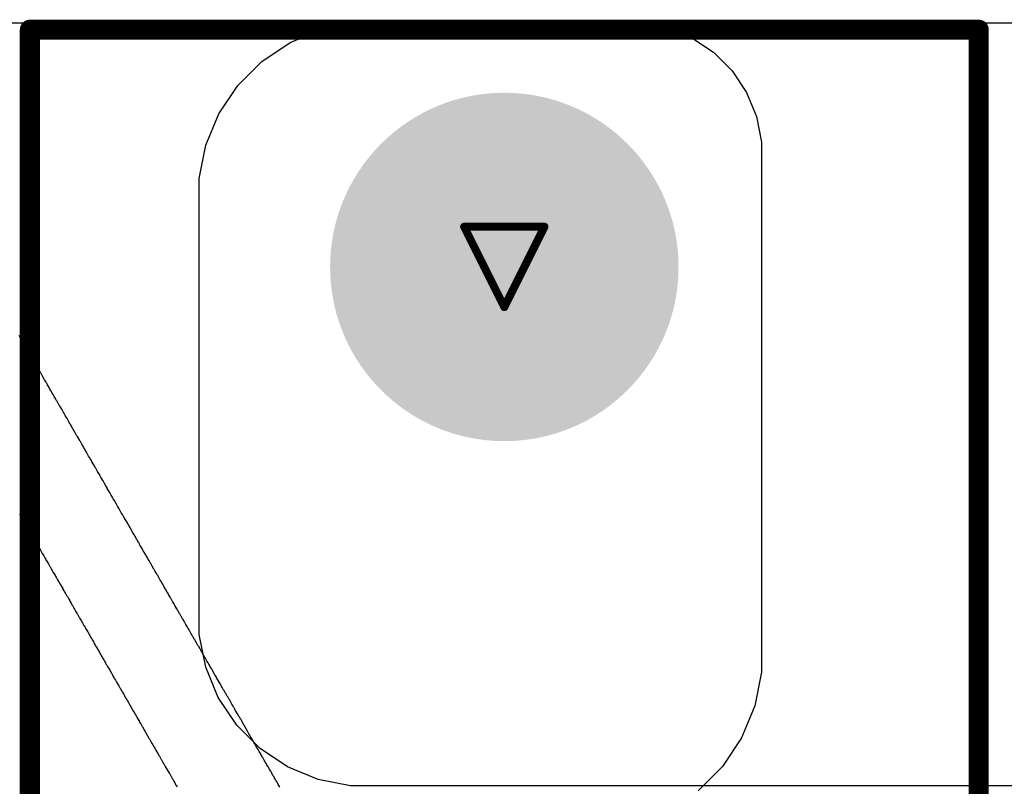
# Model space of a CAD drawing. Header units: inches. Extents: x 0 to 11.2, y -0.2 to 5.5.
# Tile 28 of 57: x 2.575 to 2.82, y 1.1 to 1.291. Entities that reach past the tile are written whole.
import ezdxf

# ---------------------------------------------------------------- set-up
doc = ezdxf.new("R2010")
doc.units = ezdxf.units.IN
doc.header["$MEASUREMENT"] = 0
for name, color, linetype in [('Bottom Layer', 5, 'Continuous'), ('Bottom Overlay', 54, 'Continuous'), ('Bottom Solder', 6, 'Continuous'), ('Drill Drawing', 1, 'Continuous'), ('Multi-Layer', 9, 'Continuous'), ('Pad Holes', 156, 'Continuous'), ('Top Layer', 1, 'Continuous'), ('Top Overlay', 2, 'Continuous'), ('Top Solder', 216, 'Continuous')]:
    doc.layers.add(name, color=color, linetype=linetype)

# ---------------------------------------------------------------- blocks, each defined once
blk = doc.blocks.new('B32921C3104M000_93')
at = {"layer": 'Bottom Layer'}
h = blk.add_hatch(color=5, dxfattribs=at)
edge = h.paths.add_edge_path()
edge.add_arc((-0.19685, 0), 0.03937, 0, 360)
at = {"layer": 'Bottom Solder'}
h = blk.add_hatch(color=6, dxfattribs=at)
edge = h.paths.add_edge_path()
edge.add_arc((-0.19685, 0), 0.04337, 0, 360)
at = {"layer": 'Multi-Layer'}
h = blk.add_hatch(color=9, dxfattribs=at)
edge = h.paths.add_edge_path()
edge.add_arc((-0.19685, 0), 0.03937, 0, 360)
at = {"layer": 'Pad Holes'}
h = blk.add_hatch(color=7, dxfattribs=at)
edge = h.paths.add_edge_path()
edge.add_arc((-0.19685, 0), 0.01969, 0, 360)
at = {"layer": 'Top Layer'}
h = blk.add_hatch(color=1, dxfattribs=at)
edge = h.paths.add_edge_path()
edge.add_arc((-0.19685, 0), 0.03937, 0, 360)
at = {"layer": 'Top Solder'}
h = blk.add_hatch(color=216, dxfattribs=at)
edge = h.paths.add_edge_path()
edge.add_arc((-0.19685, 0), 0.04337, 0, 360)
at = {"layer": 'Top Overlay', "const_width": 0.005}
for points in [[(-0.25591, -0.11811), (-0.25591, 0.11811)], [(0.25591, 0.11811), (-0.25591, 0.11811)], [(0.25591, -0.11811), (-0.25591, -0.11811)]]:
    blk.add_lwpolyline(points, dxfattribs=at)
at = {"layer": 'Top Overlay', "const_width": 0.0025}
for points in [[(-0.25716, 0.11811, 1), (-0.25466, 0.11811, 1)], [(-0.25716, 0.11811, 1), (-0.25466, 0.11811, 1)], [(-0.25716, -0.11811, 1), (-0.25466, -0.11811, 1)], [(-0.25716, -0.11811, 1), (-0.25466, -0.11811, 1)]]:
    blk.add_lwpolyline(points, format="xyb", close=True, dxfattribs=at)

msp = doc.modelspace()

# ---------------------------------------------------------------- linework, layer by layer
at = {"layer": 'Bottom Layer'}
for p, q in [((2.52076, 1.29), (2.72703, 1.29)), ((2.72703, 1.29), (2.72703, 1.29)), ((2.72703, 1.29), (2.72703, 1.29)), ((2.72703, 1.29), (2.72703, 1.29)), ((2.72703, 1.29), (2.73438, 1.28918)), ((2.73438, 1.28918), (2.73665, 1.28873)), ((2.73665, 1.28873), (2.74265, 1.28625)), ((2.74265, 1.28625), (2.74805, 1.28264)), ((2.74805, 1.28264), (2.75264, 1.27805)), ((2.75264, 1.27805), (2.75625, 1.27265)), ((2.75625, 1.27265), (2.75873, 1.26665)), ((2.75873, 1.26665), (2.76, 1.26028)), ((2.76, 1.26028), (2.76, 1.25703)), ((2.76, 1.25703), (2.76, 1.13264)), ((2.76, 1.13264), (2.76, 1.13264)), ((2.76, 1.13264), (2.76, 1.12834)), ((2.76, 1.12834), (2.75832, 1.11991)), ((2.75832, 1.11991), (2.75503, 1.11197)), ((2.75503, 1.11197), (2.75026, 1.10482)), ((2.75026, 1.10482), (2.74418, 1.09874))]:
    msp.add_line(p, q, dxfattribs=at)
at = {"layer": 'Bottom Overlay'}
for p, q in [((2.57549, 1.21148), (2.57514, 1.21214)), ((2.57554, 1.21139), (2.57549, 1.21148)), ((2.57562, 1.2113), (2.57554, 1.21139)), ((2.57593, 1.21072), (2.57562, 1.2113)), ((2.57602, 1.21064), (2.57593, 1.21072)), ((2.5762, 1.21033), (2.57602, 1.21064)), ((2.57629, 1.2101), (2.5762, 1.21033)), ((2.57646, 1.20984), (2.57629, 1.2101)), ((2.57677, 1.20926), (2.57646, 1.20984)), ((2.57682, 1.20917), (2.57677, 1.20926)), ((2.57691, 1.20909), (2.57682, 1.20917)), ((2.57713, 1.20869), (2.57691, 1.20909)), ((2.57726, 1.20847), (2.57713, 1.20869)), ((2.57757, 1.20789), (2.57726, 1.20847)), ((2.57762, 1.2078), (2.57757, 1.20789)), ((2.5777, 1.20771), (2.57762, 1.2078)), ((2.57775, 1.20762), (2.5777, 1.20771)), ((2.57786, 1.20751), (2.57775, 1.20762)), ((2.57801, 1.20709), (2.57786, 1.20751)), ((2.57812, 1.20698), (2.57801, 1.20709)), ((2.57835, 1.20663), (2.57812, 1.20698)), ((2.57846, 1.20634), (2.57835, 1.20663)), ((2.57861, 1.20614), (2.57846, 1.20634)), ((2.57892, 1.20552), (2.57861, 1.20614)), ((2.57912, 1.20528), (2.57892, 1.20552)), ((2.57917, 1.20519), (2.57912, 1.20528)), ((2.5793, 1.20488), (2.57917, 1.20519)), ((2.57952, 1.20457), (2.5793, 1.20488)), ((2.57983, 1.20399), (2.57952, 1.20457)), ((2.58001, 1.20368), (2.57983, 1.20399)), ((2.58023, 1.20333), (2.58001, 1.20368)), ((2.58054, 1.20276), (2.58023, 1.20333)), ((2.58063, 1.20267), (2.58054, 1.20276)), ((2.58089, 1.20218), (2.58063, 1.20267)), ((2.58098, 1.20196), (2.58089, 1.20218)), ((2.58107, 1.20187), (2.58098, 1.20196)), ((2.58147, 1.20112), (2.58107, 1.20187)), ((2.58156, 1.20103), (2.58147, 1.20112)), ((2.58178, 1.20063), (2.58156, 1.20103)), ((2.58187, 1.20041), (2.58178, 1.20063)), ((2.582, 1.20028), (2.58187, 1.20041)), ((2.58204, 1.20019), (2.582, 1.20028)), ((2.58211, 1.20012), (2.58204, 1.20019)), ((2.58222, 1.19983), (2.58211, 1.20012)), ((2.5824, 1.19957), (2.58222, 1.19983)), ((2.58262, 1.19917), (2.5824, 1.19957)), ((2.58271, 1.19895), (2.58262, 1.19917)), ((2.58297, 1.19855), (2.58271, 1.19895)), ((2.58319, 1.19815), (2.58297, 1.19855)), ((2.58324, 1.19806), (2.58319, 1.19815)), ((2.58333, 1.19797), (2.58324, 1.19806)), ((2.58364, 1.1974), (2.58333, 1.19797)), ((2.5839, 1.19691), (2.58364, 1.1974)), ((2.58408, 1.19665), (2.5839, 1.19691)), ((2.58443, 1.19598), (2.58408, 1.19665)), ((2.58452, 1.19589), (2.58443, 1.19598)), ((2.58488, 1.19523), (2.58452, 1.19589)), ((2.58496, 1.19514), (2.58488, 1.19523)), ((2.58523, 1.19465), (2.58496, 1.19514)), ((2.58527, 1.19456), (2.58523, 1.19465)), ((2.5855, 1.19426), (2.58527, 1.19456)), ((2.58576, 1.19377), (2.5855, 1.19426)), ((2.58612, 1.1931), (2.58576, 1.19377)), ((2.58629, 1.19284), (2.58612, 1.1931)), ((2.58665, 1.19217), (2.58629, 1.19284)), ((2.58687, 1.19178), (2.58665, 1.19217)), ((2.58709, 1.19147), (2.58687, 1.19178)), ((2.58727, 1.19116), (2.58709, 1.19147)), ((2.58736, 1.19093), (2.58727, 1.19116)), ((2.58753, 1.19067), (2.58736, 1.19093)), ((2.58784, 1.19009), (2.58753, 1.19067)), ((2.58793, 1.19), (2.58784, 1.19009)), ((2.58811, 1.1897), (2.58793, 1.19)), ((2.5882, 1.18947), (2.58811, 1.1897)), ((2.58837, 1.18921), (2.5882, 1.18947)), ((2.58864, 1.18872), (2.58837, 1.18921)), ((2.58886, 1.18841), (2.58864, 1.18872)), ((2.58948, 1.18726), (2.58886, 1.18841)), ((2.5897, 1.18695), (2.58948, 1.18726)), ((2.58992, 1.18655), (2.5897, 1.18695)), ((2.58997, 1.18646), (2.58992, 1.18655)), ((2.59019, 1.18615), (2.58997, 1.18646)), ((2.59023, 1.18598), (2.59019, 1.18615)), ((2.59041, 1.18571), (2.59023, 1.18598)), ((2.59076, 1.18505), (2.59041, 1.18571)), ((2.59081, 1.18496), (2.59076, 1.18505)), ((2.5909, 1.18487), (2.59081, 1.18496)), ((2.59107, 1.18456), (2.5909, 1.18487)), ((2.59116, 1.18434), (2.59107, 1.18456)), ((2.59134, 1.18407), (2.59116, 1.18434)), ((2.59167, 1.18348), (2.59134, 1.18407)), ((2.59196, 1.18305), (2.59167, 1.18348)), ((2.592, 1.18288), (2.59196, 1.18305)), ((2.59218, 1.18261), (2.592, 1.18288)), ((2.59245, 1.18212), (2.59218, 1.18261)), ((2.59262, 1.18186), (2.59245, 1.18212)), ((2.59267, 1.18177), (2.59262, 1.18186)), ((2.59273, 1.1817), (2.59267, 1.18177)), ((2.59285, 1.18142), (2.59273, 1.1817)), ((2.59315, 1.18097), (2.59285, 1.18142)), ((2.5932, 1.18089), (2.59315, 1.18097)), ((2.59329, 1.18066), (2.5932, 1.18089)), ((2.59346, 1.1804), (2.59329, 1.18066)), ((2.59373, 1.17991), (2.59346, 1.1804)), ((2.59391, 1.17965), (2.59373, 1.17991)), ((2.59422, 1.17907), (2.59391, 1.17965)), ((2.59426, 1.17898), (2.59422, 1.17907)), ((2.59435, 1.17889), (2.59426, 1.17898)), ((2.5947, 1.17827), (2.59435, 1.17889)), ((2.59497, 1.17779), (2.5947, 1.17827)), ((2.59515, 1.17752), (2.59497, 1.17779)), ((2.59532, 1.17721), (2.59515, 1.17752)), ((2.5955, 1.17681), (2.59532, 1.17721)), ((2.59559, 1.17672), (2.5955, 1.17681)), ((2.5959, 1.17615), (2.59559, 1.17672)), ((2.59594, 1.17606), (2.5959, 1.17615)), ((2.59608, 1.17593), (2.59594, 1.17606)), ((2.59643, 1.17526), (2.59608, 1.17593)), ((2.59676, 1.17467), (2.59643, 1.17526)), ((2.59705, 1.17424), (2.59676, 1.17467)), ((2.59709, 1.17407), (2.59705, 1.17424)), ((2.59727, 1.1738), (2.59709, 1.17407)), ((2.59763, 1.17314), (2.59727, 1.1738)), ((2.59771, 1.17305), (2.59763, 1.17314)), ((2.59794, 1.17265), (2.59771, 1.17305)), ((2.59802, 1.17243), (2.59794, 1.17265)), ((2.59811, 1.17234), (2.59802, 1.17243)), ((2.59847, 1.17168), (2.59811, 1.17234)), ((2.59851, 1.17159), (2.59847, 1.17168)), ((2.5986, 1.1715), (2.59851, 1.17159)), ((2.59887, 1.17101), (2.5986, 1.1715)), ((2.59909, 1.1707), (2.59887, 1.17101)), ((2.5994, 1.17013), (2.59909, 1.1707)), ((2.59966, 1.16964), (2.5994, 1.17013)), ((2.59997, 1.16915), (2.59966, 1.16964)), ((2.57527, 1.16774), (2.57562, 1.16707)), ((2.57562, 1.16707), (2.57571, 1.16698)), ((2.57571, 1.16698), (2.57611, 1.16623)), ((2.60006, 1.16893), (2.59997, 1.16915)), ((2.60024, 1.16867), (2.60006, 1.16893)), ((2.60059, 1.168), (2.60024, 1.16867)), ((2.60068, 1.16791), (2.60059, 1.168)), ((2.6009, 1.16752), (2.60068, 1.16791)), ((2.60099, 1.16729), (2.6009, 1.16752)), ((2.60108, 1.16721), (2.60099, 1.16729)), ((2.60139, 1.16663), (2.60108, 1.16721)), ((2.57611, 1.16623), (2.57638, 1.16574)), ((2.57638, 1.16574), (2.5766, 1.16543)), ((2.5766, 1.16543), (2.57691, 1.16486)), ((2.57691, 1.16486), (2.57708, 1.16459)), ((2.57708, 1.16459), (2.57731, 1.1642)), ((2.60143, 1.16654), (2.60139, 1.16663)), ((2.60152, 1.16645), (2.60143, 1.16654)), ((2.60179, 1.16597), (2.60152, 1.16645)), ((2.60196, 1.1657), (2.60179, 1.16597)), ((2.60227, 1.16512), (2.60196, 1.1657)), ((2.60232, 1.16504), (2.60227, 1.16512)), ((2.60241, 1.16495), (2.60232, 1.16504)), ((2.60272, 1.16437), (2.60241, 1.16495)), ((2.60276, 1.16428), (2.60272, 1.16437)), ((2.57731, 1.1642), (2.5777, 1.16344)), ((2.5777, 1.16344), (2.57779, 1.16335)), ((2.57779, 1.16335), (2.57784, 1.16327)), ((2.57784, 1.16327), (2.57819, 1.1626)), ((2.57819, 1.1626), (2.57832, 1.16247)), ((2.57832, 1.16247), (2.57841, 1.16225)), ((2.57841, 1.16225), (2.57863, 1.16185)), ((2.57863, 1.16185), (2.57881, 1.16158)), ((2.60285, 1.1642), (2.60276, 1.16428)), ((2.60316, 1.16362), (2.60285, 1.1642)), ((2.60343, 1.16313), (2.60316, 1.16362)), ((2.60354, 1.16289), (2.60343, 1.16313)), ((2.60374, 1.16265), (2.60354, 1.16289)), ((2.60405, 1.16207), (2.60374, 1.16265)), ((2.60444, 1.16132), (2.60405, 1.16207)), ((2.57881, 1.16158), (2.5789, 1.16136)), ((2.5789, 1.16136), (2.57921, 1.16092)), ((2.57921, 1.16092), (2.57925, 1.16074)), ((2.57925, 1.16074), (2.57954, 1.16032)), ((2.57954, 1.16032), (2.57981, 1.15979)), ((2.57981, 1.15979), (2.57992, 1.15964)), ((2.57992, 1.15964), (2.5801, 1.15937)), ((2.60453, 1.16123), (2.60444, 1.16132)), ((2.60484, 1.16065), (2.60453, 1.16123)), ((2.60493, 1.16056), (2.60484, 1.16065)), ((2.60511, 1.16026), (2.60493, 1.16056)), ((2.60524, 1.15995), (2.60511, 1.16026)), ((2.60533, 1.15986), (2.60524, 1.15995)), ((2.6056, 1.15937), (2.60533, 1.15986)), ((2.5801, 1.15937), (2.58021, 1.15908)), ((2.58021, 1.15908), (2.58027, 1.15902)), ((2.58027, 1.15902), (2.58032, 1.15893)), ((2.58032, 1.15893), (2.58049, 1.15866)), ((2.58049, 1.15866), (2.58076, 1.15817)), ((2.58076, 1.15817), (2.58085, 1.15809)), ((2.58085, 1.15809), (2.58094, 1.15786)), ((2.58094, 1.15786), (2.58098, 1.15778)), ((2.58098, 1.15778), (2.58129, 1.15729)), ((2.58129, 1.15729), (2.58156, 1.1568)), ((2.60577, 1.1591), (2.6056, 1.15937)), ((2.60599, 1.15871), (2.60577, 1.1591)), ((2.60608, 1.15848), (2.60599, 1.15871)), ((2.6063, 1.15817), (2.60608, 1.15848)), ((2.60652, 1.15778), (2.6063, 1.15817)), ((2.60657, 1.15769), (2.60652, 1.15778)), ((2.60666, 1.1576), (2.60657, 1.15769)), ((2.60701, 1.15693), (2.60666, 1.1576)), ((2.60741, 1.15618), (2.60701, 1.15693)), ((2.58156, 1.1568), (2.58173, 1.15654)), ((2.58173, 1.15654), (2.58182, 1.15631)), ((2.58182, 1.15631), (2.582, 1.156)), ((2.582, 1.156), (2.58209, 1.15592)), ((2.58209, 1.15592), (2.58244, 1.15525)), ((2.58244, 1.15525), (2.5828, 1.15463)), ((2.5828, 1.15463), (2.58288, 1.15454)), ((2.58288, 1.15454), (2.58324, 1.15388)), ((2.6075, 1.15609), (2.60741, 1.15618)), ((2.60781, 1.15552), (2.6075, 1.15609)), ((2.60785, 1.15543), (2.60781, 1.15552)), ((2.60794, 1.15534), (2.60785, 1.15543)), ((2.60812, 1.15503), (2.60794, 1.15534)), ((2.60821, 1.15481), (2.60812, 1.15503)), ((2.6083, 1.15472), (2.60821, 1.15481)), ((2.60869, 1.15397), (2.6083, 1.15472)), ((2.58324, 1.15388), (2.58342, 1.15361)), ((2.58342, 1.15361), (2.58355, 1.1533)), ((2.58355, 1.1533), (2.58359, 1.15322)), ((2.58359, 1.15322), (2.5839, 1.15277)), ((2.5839, 1.15277), (2.58443, 1.1518)), ((2.60878, 1.15388), (2.60869, 1.15397)), ((2.60905, 1.15339), (2.60878, 1.15388)), ((2.60923, 1.15313), (2.60905, 1.15339)), ((2.60954, 1.15255), (2.60923, 1.15313)), ((2.60958, 1.15246), (2.60954, 1.15255)), ((2.60967, 1.15237), (2.60958, 1.15246)), ((2.61029, 1.15122), (2.60967, 1.15237)), ((2.58443, 1.1518), (2.58465, 1.15149)), ((2.58465, 1.15149), (2.58474, 1.15127)), ((2.58474, 1.15127), (2.58496, 1.15087)), ((2.58496, 1.15087), (2.58505, 1.15078)), ((2.58505, 1.15078), (2.58536, 1.15021)), ((2.58536, 1.15021), (2.58545, 1.15012)), ((2.58545, 1.15012), (2.5855, 1.15003)), ((2.5855, 1.15003), (2.58585, 1.14936)), ((2.61046, 1.15096), (2.61029, 1.15122)), ((2.61051, 1.15087), (2.61046, 1.15096)), ((2.61058, 1.1508), (2.61051, 1.15087)), ((2.61069, 1.15052), (2.61058, 1.1508)), ((2.61091, 1.15021), (2.61069, 1.15052)), ((2.61108, 1.1499), (2.61091, 1.15021)), ((2.61117, 1.14967), (2.61108, 1.1499)), ((2.61131, 1.14954), (2.61117, 1.14967)), ((2.58585, 1.14936), (2.58603, 1.1491)), ((2.58603, 1.1491), (2.58607, 1.14892)), ((2.58607, 1.14892), (2.58636, 1.1485)), ((2.58636, 1.1485), (2.58669, 1.1479)), ((2.58669, 1.1479), (2.58696, 1.14742)), ((2.58696, 1.14742), (2.58718, 1.14711)), ((2.61153, 1.14914), (2.61131, 1.14954)), ((2.61157, 1.14897), (2.61153, 1.14914)), ((2.61175, 1.1487), (2.61157, 1.14897)), ((2.61206, 1.14812), (2.61175, 1.1487)), ((2.61215, 1.14804), (2.61206, 1.14812)), ((2.61237, 1.14764), (2.61215, 1.14804)), ((2.61255, 1.14737), (2.61237, 1.14764)), ((2.61277, 1.14697), (2.61255, 1.14737)), ((2.58718, 1.14711), (2.58744, 1.14662)), ((2.58744, 1.14662), (2.58767, 1.14631)), ((2.58767, 1.14631), (2.58771, 1.14613)), ((2.58771, 1.14613), (2.58793, 1.14573)), ((2.58793, 1.14573), (2.58811, 1.14547)), ((2.58811, 1.14547), (2.5882, 1.14525)), ((2.5882, 1.14525), (2.58824, 1.14516)), ((2.58824, 1.14516), (2.58833, 1.14507)), ((2.58833, 1.14507), (2.58837, 1.14498)), ((2.58837, 1.14498), (2.58851, 1.14485)), ((2.58851, 1.14485), (2.5886, 1.14463)), ((2.6129, 1.14666), (2.61277, 1.14697)), ((2.61299, 1.14658), (2.6129, 1.14666)), ((2.61334, 1.14591), (2.61299, 1.14658)), ((2.61343, 1.14582), (2.61334, 1.14591)), ((2.61365, 1.14542), (2.61343, 1.14582)), ((2.61374, 1.1452), (2.61365, 1.14542)), ((2.61383, 1.14511), (2.61374, 1.1452)), ((2.61387, 1.14503), (2.61383, 1.14511)), ((2.61396, 1.14494), (2.61387, 1.14503)), ((2.61416, 1.14452), (2.61396, 1.14494)), ((2.5886, 1.14463), (2.58882, 1.14423)), ((2.58882, 1.14423), (2.58895, 1.14401)), ((2.58895, 1.14401), (2.58921, 1.14352)), ((2.58921, 1.14352), (2.58939, 1.14325)), ((2.58939, 1.14325), (2.5895, 1.14297)), ((2.5895, 1.14297), (2.58957, 1.1429)), ((2.58957, 1.1429), (2.58961, 1.14281)), ((2.58961, 1.14281), (2.5897, 1.14272)), ((2.5897, 1.14272), (2.59006, 1.14206)), ((2.61445, 1.1441), (2.61416, 1.14452)), ((2.61449, 1.14401), (2.61445, 1.1441)), ((2.61467, 1.14361), (2.61449, 1.14401)), ((2.61476, 1.14352), (2.61467, 1.14361)), ((2.61507, 1.14295), (2.61476, 1.14352)), ((2.61516, 1.14286), (2.61507, 1.14295)), ((2.61538, 1.14246), (2.61516, 1.14286)), ((2.61551, 1.14215), (2.61538, 1.14246)), ((2.59006, 1.14206), (2.59014, 1.14197)), ((2.59014, 1.14197), (2.59045, 1.1414)), ((2.59045, 1.1414), (2.59063, 1.14113)), ((2.59063, 1.14113), (2.59094, 1.14055)), ((2.59094, 1.14055), (2.59112, 1.14029)), ((2.59112, 1.14029), (2.59123, 1.14)), ((2.59123, 1.14), (2.59134, 1.13985)), ((2.59134, 1.13985), (2.59152, 1.13958)), ((2.6156, 1.14206), (2.61551, 1.14215)), ((2.61587, 1.14157), (2.6156, 1.14206)), ((2.61591, 1.14148), (2.61587, 1.14157)), ((2.616, 1.1414), (2.61591, 1.14148)), ((2.61622, 1.141), (2.616, 1.1414)), ((2.61631, 1.14078), (2.61622, 1.141)), ((2.6164, 1.14069), (2.61631, 1.14078)), ((2.61666, 1.1402), (2.6164, 1.14069)), ((2.61702, 1.13967), (2.61666, 1.1402)), ((2.59152, 1.13958), (2.59178, 1.13909)), ((2.59178, 1.13909), (2.59196, 1.13883)), ((2.59196, 1.13883), (2.59223, 1.13834)), ((2.59223, 1.13834), (2.59258, 1.13768)), ((2.59258, 1.13768), (2.59276, 1.13741)), ((2.59276, 1.13741), (2.59302, 1.13692)), ((2.61706, 1.13949), (2.61702, 1.13967)), ((2.61728, 1.13914), (2.61706, 1.13949)), ((2.61746, 1.13883), (2.61728, 1.13914)), ((2.61755, 1.13861), (2.61746, 1.13883)), ((2.61764, 1.13852), (2.61755, 1.13861)), ((2.61799, 1.13785), (2.61764, 1.13852)), ((2.61817, 1.13759), (2.61799, 1.13785)), ((2.61843, 1.1371), (2.61817, 1.13759)), ((2.59302, 1.13692), (2.5932, 1.13666)), ((2.5932, 1.13666), (2.59331, 1.13637)), ((2.59331, 1.13637), (2.59364, 1.13591)), ((2.59364, 1.13591), (2.59375, 1.13562)), ((2.59375, 1.13562), (2.59382, 1.13555)), ((2.59382, 1.13555), (2.59386, 1.13546)), ((2.59386, 1.13546), (2.59404, 1.1352)), ((2.59404, 1.1352), (2.59435, 1.13462)), ((2.61852, 1.13701), (2.61843, 1.1371)), ((2.61883, 1.13644), (2.61852, 1.13701)), ((2.61892, 1.13635), (2.61883, 1.13644)), ((2.61932, 1.1356), (2.61892, 1.13635)), ((2.61967, 1.13493), (2.61932, 1.1356)), ((2.61976, 1.13484), (2.61967, 1.13493)), ((2.59435, 1.13462), (2.59453, 1.13436)), ((2.59453, 1.13436), (2.59475, 1.13396)), ((2.59475, 1.13396), (2.59484, 1.13387)), ((2.59484, 1.13387), (2.5955, 1.13259)), ((2.5955, 1.13259), (2.59559, 1.1325)), ((2.59559, 1.1325), (2.59563, 1.13241)), ((2.61981, 1.13475), (2.61976, 1.13484)), ((2.61989, 1.13467), (2.61981, 1.13475)), ((2.6202, 1.13409), (2.61989, 1.13467)), ((2.62056, 1.13343), (2.6202, 1.13409)), ((2.6206, 1.13334), (2.62056, 1.13343)), ((2.62074, 1.13321), (2.6206, 1.13334)), ((2.62109, 1.13254), (2.62074, 1.13321)), ((2.6214, 1.13197), (2.62109, 1.13254)), ((2.59563, 1.13241), (2.59572, 1.13232)), ((2.59572, 1.13232), (2.59603, 1.13174)), ((2.59603, 1.13174), (2.59612, 1.13166)), ((2.59612, 1.13166), (2.59625, 1.13135)), ((2.59625, 1.13135), (2.59643, 1.13104)), ((2.59643, 1.13104), (2.59661, 1.13077)), ((2.59661, 1.13077), (2.5967, 1.13055)), ((2.5967, 1.13055), (2.59687, 1.13024)), ((2.59687, 1.13024), (2.59705, 1.12997)), ((2.59705, 1.12997), (2.59727, 1.12958)), ((2.62149, 1.13188), (2.6214, 1.13197)), ((2.62167, 1.13157), (2.62149, 1.13188)), ((2.62175, 1.13135), (2.62167, 1.13157)), ((2.62193, 1.13108), (2.62175, 1.13135)), ((2.6222, 1.13059), (2.62193, 1.13108)), ((2.62237, 1.13033), (2.6222, 1.13059)), ((2.62255, 1.13002), (2.62237, 1.13033)), ((2.62264, 1.1298), (2.62255, 1.13002)), ((2.59727, 1.12958), (2.59736, 1.12949)), ((2.59736, 1.12949), (2.59749, 1.12918)), ((2.59749, 1.12918), (2.59771, 1.12878)), ((2.59771, 1.12878), (2.5978, 1.12869)), ((2.5978, 1.12869), (2.59785, 1.1286)), ((2.59785, 1.1286), (2.59816, 1.12803)), ((2.59816, 1.12803), (2.59825, 1.12794)), ((2.59825, 1.12794), (2.59829, 1.12785)), ((2.59829, 1.12785), (2.5986, 1.12727)), ((2.62286, 1.12949), (2.62264, 1.1298)), ((2.62308, 1.12909), (2.62286, 1.12949)), ((2.62313, 1.129), (2.62308, 1.12909)), ((2.62319, 1.12893), (2.62313, 1.129)), ((2.62337, 1.12867), (2.62319, 1.12893)), ((2.62348, 1.12838), (2.62337, 1.12867)), ((2.62383, 1.12785), (2.62348, 1.12838)), ((2.62388, 1.12767), (2.62383, 1.12785)), ((2.62428, 1.1271), (2.62388, 1.12767)), ((2.5986, 1.12727), (2.59878, 1.12701)), ((2.59878, 1.12701), (2.59884, 1.12676)), ((2.59884, 1.12676), (2.59891, 1.1267)), ((2.59891, 1.1267), (2.59895, 1.12661)), ((2.59895, 1.12661), (2.59918, 1.1263)), ((2.59918, 1.1263), (2.59944, 1.12581)), ((2.59944, 1.12581), (2.59962, 1.1255)), ((2.59962, 1.1255), (2.59966, 1.12541)), ((2.59966, 1.12541), (2.59997, 1.12493)), ((2.62432, 1.12692), (2.62428, 1.1271)), ((2.62463, 1.12643), (2.62432, 1.12692)), ((2.6249, 1.12595), (2.62463, 1.12643)), ((2.62512, 1.12555), (2.6249, 1.12595)), ((2.6253, 1.12528), (2.62512, 1.12555)), ((2.62547, 1.12497), (2.6253, 1.12528)), ((2.59997, 1.12493), (2.60024, 1.12444)), ((2.60024, 1.12444), (2.60033, 1.12435)), ((2.60033, 1.12435), (2.60073, 1.1236)), ((2.60073, 1.1236), (2.60081, 1.12351)), ((2.60081, 1.12351), (2.6009, 1.12329)), ((2.6009, 1.12329), (2.60112, 1.12289)), ((2.60112, 1.12289), (2.60121, 1.1228)), ((2.60121, 1.1228), (2.60139, 1.1224)), ((2.62556, 1.12475), (2.62547, 1.12497)), ((2.62574, 1.12448), (2.62556, 1.12475)), ((2.626, 1.124), (2.62574, 1.12448)), ((2.62618, 1.12373), (2.626, 1.124)), ((2.62649, 1.12316), (2.62618, 1.12373)), ((2.62654, 1.12307), (2.62649, 1.12316)), ((2.62662, 1.12298), (2.62654, 1.12307)), ((2.62698, 1.12231), (2.62662, 1.12298)), ((2.60139, 1.1224), (2.60152, 1.12218)), ((2.60152, 1.12218), (2.60174, 1.12187)), ((2.60174, 1.12187), (2.60179, 1.1217)), ((2.60179, 1.1217), (2.60201, 1.12139)), ((2.60201, 1.12139), (2.60205, 1.1213)), ((2.60205, 1.1213), (2.60236, 1.12072)), ((2.60236, 1.12072), (2.60245, 1.12063)), ((2.60245, 1.12063), (2.60276, 1.12006)), ((2.62702, 1.12223), (2.62698, 1.12231)), ((2.62711, 1.12214), (2.62702, 1.12223)), ((2.62738, 1.12165), (2.62711, 1.12214)), ((2.62742, 1.12156), (2.62738, 1.12165)), ((2.62751, 1.12147), (2.62742, 1.12156)), ((2.62813, 1.12032), (2.62751, 1.12147)), ((2.62831, 1.12006), (2.62813, 1.12032)), ((2.60276, 1.12006), (2.60294, 1.11979)), ((2.60294, 1.11979), (2.60325, 1.11922)), ((2.60325, 1.11922), (2.60334, 1.11913)), ((2.60334, 1.11913), (2.60365, 1.11855)), ((2.60365, 1.11855), (2.60387, 1.1182)), ((2.60387, 1.1182), (2.60398, 1.11791)), ((2.60398, 1.11791), (2.60405, 1.11784)), ((2.60405, 1.11784), (2.60409, 1.11776)), ((2.60409, 1.11776), (2.60418, 1.11767)), ((2.62862, 1.11948), (2.62831, 1.12006)), ((2.6287, 1.11939), (2.62862, 1.11948)), ((2.62888, 1.11908), (2.6287, 1.11939)), ((2.62906, 1.11868), (2.62888, 1.11908)), ((2.62915, 1.1186), (2.62906, 1.11868)), ((2.62937, 1.1182), (2.62915, 1.1186)), ((2.62955, 1.11793), (2.62937, 1.1182)), ((2.62994, 1.11718), (2.62955, 1.11793)), ((2.60418, 1.11767), (2.60422, 1.11758)), ((2.60422, 1.11758), (2.60458, 1.11691)), ((2.60458, 1.11691), (2.6048, 1.11652)), ((2.6048, 1.11652), (2.60511, 1.11603)), ((2.60511, 1.11603), (2.60515, 1.11585)), ((2.60515, 1.11585), (2.60537, 1.11554)), ((2.60537, 1.11554), (2.60546, 1.11545)), ((2.60546, 1.11545), (2.6056, 1.11514)), ((2.62999, 1.11709), (2.62994, 1.11718)), ((2.63008, 1.117), (2.62999, 1.11709)), ((2.6303, 1.1166), (2.63008, 1.117)), ((2.63034, 1.11652), (2.6303, 1.1166)), ((2.63043, 1.11643), (2.63034, 1.11652)), ((2.63074, 1.11585), (2.63043, 1.11643)), ((2.63114, 1.1151), (2.63074, 1.11585)), ((2.6056, 1.11514), (2.60582, 1.11474)), ((2.60582, 1.11474), (2.6059, 1.11466)), ((2.6059, 1.11466), (2.60621, 1.11408)), ((2.60621, 1.11408), (2.6063, 1.11399)), ((2.6063, 1.11399), (2.60666, 1.11333)), ((2.60666, 1.11333), (2.60675, 1.11324)), ((2.60675, 1.11324), (2.60745, 1.11191)), ((2.63118, 1.11501), (2.63114, 1.1151)), ((2.63127, 1.11492), (2.63118, 1.11501)), ((2.63158, 1.11435), (2.63127, 1.11492)), ((2.63163, 1.11426), (2.63158, 1.11435)), ((2.63171, 1.11417), (2.63163, 1.11426)), ((2.63211, 1.11342), (2.63171, 1.11417)), ((2.63238, 1.11293), (2.63211, 1.11342)), ((2.6326, 1.11262), (2.63238, 1.11293)), ((2.60745, 1.11191), (2.60754, 1.11182)), ((2.60754, 1.11182), (2.60759, 1.11173)), ((2.60759, 1.11173), (2.60794, 1.11107)), ((2.60794, 1.11107), (2.60825, 1.11049)), ((2.60825, 1.11049), (2.60845, 1.11025)), ((2.63287, 1.11213), (2.6326, 1.11262)), ((2.63304, 1.11187), (2.63287, 1.11213)), ((2.63366, 1.11072), (2.63304, 1.11187)), ((2.63384, 1.11045), (2.63366, 1.11072)), ((2.63411, 1.10996), (2.63384, 1.11045)), ((2.60845, 1.11025), (2.60878, 1.10965)), ((2.60878, 1.10965), (2.60896, 1.10939)), ((2.60896, 1.10939), (2.60923, 1.1089)), ((2.60923, 1.1089), (2.60958, 1.10824)), ((2.60958, 1.10824), (2.60967, 1.10815)), ((2.60967, 1.10815), (2.60971, 1.10806)), ((2.60971, 1.10806), (2.61002, 1.10748)), ((2.63428, 1.1097), (2.63411, 1.10996)), ((2.6345, 1.1093), (2.63428, 1.1097)), ((2.63468, 1.10903), (2.6345, 1.1093)), ((2.63495, 1.10855), (2.63468, 1.10903)), ((2.63512, 1.10828), (2.63495, 1.10855)), ((2.6353, 1.10797), (2.63512, 1.10828)), ((2.63535, 1.10779), (2.6353, 1.10797)), ((2.61002, 1.10748), (2.61011, 1.1074)), ((2.61011, 1.1074), (2.61046, 1.10673)), ((2.61046, 1.10673), (2.61055, 1.10664)), ((2.61055, 1.10664), (2.61069, 1.10633)), ((2.61069, 1.10633), (2.61086, 1.10602)), ((2.61086, 1.10602), (2.61095, 1.10593)), ((2.61095, 1.10593), (2.611, 1.10585)), ((2.611, 1.10585), (2.61113, 1.10554)), ((2.61113, 1.10554), (2.61117, 1.10545)), ((2.63557, 1.10748), (2.63535, 1.10779)), ((2.63579, 1.10709), (2.63557, 1.10748)), ((2.63592, 1.10686), (2.63579, 1.10709)), ((2.63619, 1.10638), (2.63592, 1.10686)), ((2.63636, 1.10611), (2.63619, 1.10638)), ((2.63654, 1.1058), (2.63636, 1.10611)), ((2.63663, 1.10558), (2.63654, 1.1058)), ((2.63685, 1.10527), (2.63663, 1.10558)), ((2.61117, 1.10545), (2.61148, 1.10501)), ((2.61148, 1.10501), (2.61153, 1.10483)), ((2.61153, 1.10483), (2.61181, 1.10441)), ((2.61181, 1.10441), (2.61219, 1.10372)), ((2.61219, 1.10372), (2.61237, 1.10346)), ((2.61237, 1.10346), (2.61259, 1.10306)), ((2.61259, 1.10306), (2.61268, 1.10297)), ((2.63703, 1.10496), (2.63685, 1.10527)), ((2.63712, 1.10474), (2.63703, 1.10496)), ((2.63723, 1.10463), (2.63712, 1.10474)), ((2.6374, 1.10436), (2.63723, 1.10463)), ((2.63751, 1.10408), (2.6374, 1.10436)), ((2.63782, 1.10363), (2.63751, 1.10408)), ((2.63787, 1.10346), (2.63782, 1.10363)), ((2.63805, 1.10319), (2.63787, 1.10346)), ((2.63836, 1.10261), (2.63805, 1.10319)), ((2.61268, 1.10297), (2.61281, 1.10266)), ((2.61281, 1.10266), (2.61299, 1.10235)), ((2.61299, 1.10235), (2.61308, 1.10226)), ((2.61308, 1.10226), (2.61321, 1.10195)), ((2.61321, 1.10195), (2.61339, 1.10164)), ((2.61339, 1.10164), (2.61361, 1.10133)), ((2.61361, 1.10133), (2.61365, 1.10115)), ((2.61365, 1.10115), (2.61394, 1.10073)), ((2.61394, 1.10073), (2.61421, 1.1002)), ((2.6384, 1.10253), (2.63836, 1.10261)), ((2.63862, 1.10222), (2.6384, 1.10253)), ((2.63867, 1.10213), (2.63862, 1.10222)), ((2.63875, 1.10191), (2.63867, 1.10213)), ((2.63898, 1.1016), (2.63875, 1.10191)), ((2.63915, 1.10129), (2.63898, 1.1016)), ((2.63929, 1.10098), (2.63915, 1.10129)), ((2.63937, 1.10089), (2.63929, 1.10098)), ((2.63955, 1.10058), (2.63937, 1.10089)), ((2.63964, 1.10036), (2.63955, 1.10058)), ((2.61421, 1.1002), (2.61432, 1.10005)), ((2.61432, 1.10005), (2.61449, 1.09978)), ((2.63982, 1.10009), (2.63964, 1.10036)), ((2.64004, 1.09969), (2.63982, 1.10009))]:
    msp.add_line(p, q, dxfattribs=at)
at = {"layer": 'Drill Drawing', "const_width": 0.002}
for points in [[(2.68595, 1.23919), (2.70595, 1.23919)], [(2.68595, 1.23919), (2.69595, 1.21919)], [(2.69595, 1.21919), (2.70595, 1.23919)]]:
    msp.add_lwpolyline(points, dxfattribs=at)
at = {"layer": 'Drill Drawing', "const_width": 0.001}
for points in [[(2.68545, 1.23919, 1), (2.68645, 1.23919, 1)], [(2.68545, 1.23919, 1), (2.68645, 1.23919, 1)], [(2.70545, 1.23919, 1), (2.70645, 1.23919, 1)], [(2.70545, 1.23919, 1), (2.70645, 1.23919, 1)], [(2.69545, 1.21919, 1), (2.69645, 1.21919, 1)], [(2.69545, 1.21919, 1), (2.69645, 1.21919, 1)]]:
    msp.add_lwpolyline(points, format="xyb", close=True, dxfattribs=at)
at = {"layer": 'Top Layer'}
for p, q in [((2.65051, 1.28834), (2.65883, 1.29)), ((2.65883, 1.29), (4.17446, 1.29)), ((2.64267, 1.2851), (2.65051, 1.28834)), ((2.63561, 1.28038), (2.64267, 1.2851)), ((2.62962, 1.27439), (2.63561, 1.28038)), ((2.6249, 1.26733), (2.62962, 1.27439)), ((2.62166, 1.25949), (2.6249, 1.26733)), ((2.62, 1.25117), (2.62166, 1.25949)), ((2.62, 1.24693), (2.62, 1.25117)), ((2.62, 1.14178), (2.62, 1.24693)), ((2.62, 1.13767), (2.62, 1.14178)), ((2.62161, 1.12959), (2.62, 1.13767)), ((2.62475, 1.12199), (2.62161, 1.12959)), ((2.62933, 1.11515), (2.62475, 1.12199)), ((2.63515, 1.10933), (2.62933, 1.11515)), ((2.64199, 1.10475), (2.63515, 1.10933)), ((2.64959, 1.10161), (2.64199, 1.10475)), ((2.65767, 1.1), (2.64959, 1.10161)), ((2.66178, 1.1), (2.65767, 1.1)), ((4.17476, 1.1), (2.66178, 1.1))]:
    msp.add_line(p, q, dxfattribs=at)

# ---------------------------------------------------------------- block references
at = {"rotation": 270}
msp.add_blockref('B32921C3104M000_93', (2.69595, 1.03234), dxfattribs=at)

doc.saveas('drawing.dxf')
